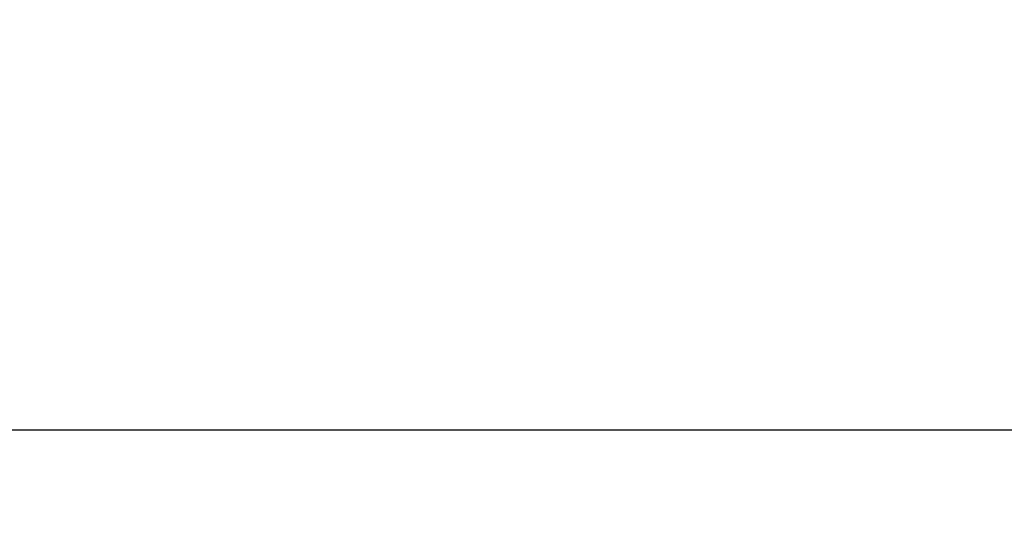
# Model space of a CAD drawing. Header units: feet. Extents: x 0 to 152508, y 0 to 59424.
# Tile 67 of 122: x 152374.824 to 152376.152, y 59279.398 to 59280.1. Entities that reach past the tile are written whole.
import ezdxf
from ezdxf import colors
from ezdxf.entities.mleader import LeaderData, LeaderLine
from ezdxf.math import Vec2, Vec3

# ---------------------------------------------------------------- set-up
doc = ezdxf.new("R2010")
doc.units = ezdxf.units.FT
doc.header["$LTSCALE"] = 0.05
doc.header["$MEASUREMENT"] = 0
doc.layers.add('Bridge plan$0$BR_P_Rail_Object', color=251, linetype='Continuous', lineweight=30)
doc.layers.add('Trellis Base$0$L-ANNO-NOTE', color=30, linetype='Continuous')
doc.styles.add('Trellis Base$0$ARIAL', font='arial.ttf', dxfattribs={"width": 0.9})

# ---------------------------------------------------------------- blocks, each defined once
blk = doc.blocks.new('Bridge plan')
at = {"layer": 'Bridge plan$0$BR_P_Rail_Object', "lineweight": -3}
blk.add_line((1828195.652751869, 711480.8094832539), (1828078.811847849, 711480.8094832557), dxfattribs=at)
blk = doc.blocks.new('Trellis Base')
blk.add_blockref('Bridge plan', (-1675739.0632623, -652201.2630976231))
at = {"layer": 'Trellis Base$0$L-ANNO-NOTE'}
ml = blk.add_multileader_mtext('Standard', dxfattribs=at)
ml.set_content('W. LIVINGSTON AVENUE', color=11, style='Trellis Base$0$ARIAL')
ml.set_leader_properties()
ml.build(insert=Vec2(0, 0))
ml.multileader.update_dxf_attribs({"has_dogleg": 0, "dogleg_length": 0.36, "arrow_head_size": 1.25, "scale": 10})
ctx = ml.context
ctx.base_point, ctx.scale, ctx.char_height, ctx.arrow_head_size, ctx.landing_gap_size, ctx.plane_origin, ctx.plane_x_axis, ctx.plane_y_axis = Vec3(152493.4333448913, 59387.86988106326), 10, 1.25, 1.25, 0.5, Vec3(152496.4817137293, 59382.31385021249), Vec3(0.2347390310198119, 0.9720584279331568), Vec3(-0.9720584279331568, 0.2347390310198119)
notes = []
notes.append((ctx, [(0, (0, 0, 0), (0, 0), (1, 0), 1, [])]))
ctx.mtext.insert, ctx.mtext.text_direction, ctx.mtext.rotation, ctx.mtext.flow_direction = Vec3(152492.9328174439, 59388.50512407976), Vec3(0.2347390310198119, 0.9720584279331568), 1.333846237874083, 5
ml = blk.add_multileader_mtext('Standard', dxfattribs=at)
ml.set_content('S. FRONT STREET', color=11, style='Trellis Base$0$ARIAL')
ml.set_leader_properties()
ml.build(insert=Vec2(0, 0))
ml.multileader.update_dxf_attribs({"has_dogleg": 0, "dogleg_length": 0.36, "arrow_head_size": 1.25, "scale": 10})
ctx = ml.context
ctx.base_point, ctx.scale, ctx.char_height, ctx.arrow_head_size, ctx.landing_gap_size, ctx.plane_origin = Vec3(152391.6984540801, 59316.60244546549), 10, 1.25, 1.25, 0.5, Vec3(152387.0132386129, 59312.33503554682)
notes.append((ctx, [(0, (0, 0, 0), (0, 0), (1, 0), 1, [])]))
ctx.mtext.insert, ctx.mtext.flow_direction = Vec3(152392.1984540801, 59317.23810371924), 5
for ctx, leaders in notes:
    for number, flags, end, landing, length, lines in leaders:
        leader = LeaderData()
        leader.index, (leader.has_last_leader_line, leader.has_dogleg_vector, leader.attachment_direction) = number, flags
        leader.last_leader_point, leader.dogleg_vector, leader.dogleg_length = Vec3(end), Vec3(landing), length
        for number, points, colour, breaks in lines:
            line = LeaderLine()
            line.index, line.vertices, line.color, line.breaks = number, Vec3.list(points), colors.encode_raw_color(colour), breaks
            leader.lines.append(line)
        ctx.leaders.append(leader)

msp = doc.modelspace()

# ---------------------------------------------------------------- block references
msp.add_blockref('Trellis Base', (0, 0))

doc.saveas('drawing.dxf')
